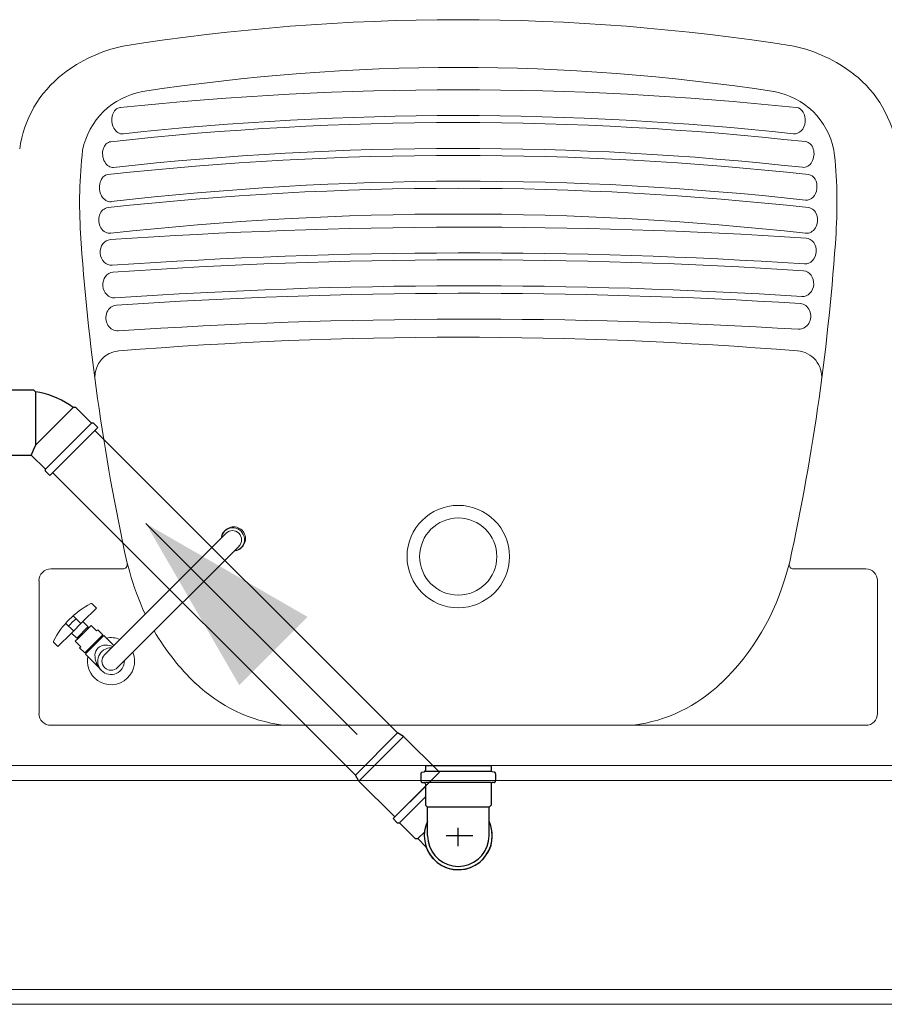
# Model space of a CAD drawing. Header units: millimetres. Extents: x -16331 to -10174, y -4135 to -3584.
# Tile 227 of 256: x -10363.01 to -10361.85, y -3952.34 to -3951.02. Entities that reach past the tile are written whole.
import ezdxf

# ---------------------------------------------------------------- set-up
doc = ezdxf.new("R2010")
doc.units = ezdxf.units.MM
for name, color, linetype, lineweight in [('I-WALL', 7, 'Continuous', 5), ('IFC-IfcSpace-Contorno', 250, 'Continuous', 5), ('IFC-IfcWall-Contorno', 250, 'Continuous', 5), ('IFC-Viga-Contorno', 66, 'Continuous', 5)]:
    doc.layers.add(name, color=color, linetype=linetype, lineweight=lineweight)
for name, color, linetype in [('P-SANR-FIXT', 7, 'Continuous'), ('Simbolos', 7, 'Continuous'), ('Simbolos_int', 8, 'Continuous'), ('TQ-Condutos', 3, 'Continuous'), ('TQ-Sentido conduto', 7, 'Continuous')]:
    doc.layers.add(name, color=color, linetype=linetype)

msp = doc.modelspace()

# ---------------------------------------------------------------- hatches: boundary and pattern name
at = {"layer": 'TQ-Sentido conduto', "linetype": 'Continuous'}
msp.add_hatch(color=92, dxfattribs=at).paths.add_polyline_path([(-10362.8433, -3951.6908), (-10362.7183, -3951.9073), (-10362.6268, -3951.8158)])

# ---------------------------------------------------------------- linework, layer by layer
at = {"layer": 'I-WALL', "lineweight": 5}
msp.add_line((-10360.5249, -3952.0152), (-10364.5249, -3952.0152), dxfattribs=at)
at = {"layer": 'IFC-IfcSpace-Contorno', "lineweight": 5}
msp.add_line((-10364.3716, -3952.0152), (-10361.8251, -3952.0152), dxfattribs=at)
at = {"layer": 'IFC-IfcWall-Contorno', "lineweight": 5}
for p, q in [((-10361.6093, -3952.0152), (-10364.5249, -3952.0152)), ((-10360.2049, -3952.3352), (-10364.8449, -3952.3352)), ((-10364.5249, -3952.3352), (-10361.6093, -3952.3352))]:
    msp.add_line(p, q, dxfattribs=at)
at = {"layer": 'IFC-Viga-Contorno', "lineweight": 5}
for p, q in [((-10361.8249, -3952.0352), (-10363.9249, -3952.0352)), ((-10363.9249, -3952.3152), (-10361.8249, -3952.3152))]:
    msp.add_line(p, q, dxfattribs=at)
at = {"layer": 'P-SANR-FIXT', "lineweight": 5}
for p, q in [((-10362.7426, -3951.7104), (-10362.8781, -3951.846)), ((-10362.7426, -3951.7104), (-10362.7359, -3951.7037)), ((-10362.7252, -3951.7277), (-10362.7186, -3951.7211)), ((-10362.8608, -3951.8633), (-10362.7252, -3951.7277)), ((-10362.8689, -3951.742), (-10362.8649, -3951.7557)), ((-10361.9808, -3951.742), (-10361.9848, -3951.7557)), ((-10362.9709, -3951.7515), (-10362.8742, -3951.7515)), ((-10361.8789, -3951.7515), (-10361.9756, -3951.7515)), ((-10362.9865, -3951.9454), (-10362.9865, -3951.7672)), ((-10361.8632, -3951.9454), (-10361.8632, -3951.7672)), ((-10362.9096, -3951.804), (-10362.9154, -3951.7982)), ((-10362.9409, -3951.8144), (-10362.9305, -3951.8248)), ((-10362.9277, -3951.822), (-10362.9096, -3951.804)), ((-10362.9506, -3951.8246), (-10362.9404, -3951.8347)), ((-10362.9432, -3951.8375), (-10362.9277, -3951.822)), ((-10362.9209, -3951.8291), (-10362.9277, -3951.822)), ((-10362.9223, -3951.8305), (-10362.9209, -3951.8291)), ((-10362.9168, -3951.8273), (-10362.9212, -3951.8317)), ((-10362.9095, -3951.8346), (-10362.9168, -3951.8273)), ((-10362.9613, -3951.8556), (-10362.9432, -3951.8375)), ((-10362.9432, -3951.8375), (-10362.9361, -3951.8443)), ((-10362.9223, -3951.8305), (-10362.9347, -3951.8429)), ((-10362.9336, -3951.8441), (-10362.9212, -3951.8317)), ((-10362.9023, -3951.8411), (-10362.9241, -3951.8629)), ((-10362.923, -3951.8641), (-10362.9012, -3951.8423)), ((-10362.9212, -3951.8317), (-10362.9223, -3951.8305)), ((-10362.9079, -3951.833), (-10362.9095, -3951.8346)), ((-10362.9011, -3951.8399), (-10362.9079, -3951.833)), ((-10362.9023, -3951.8411), (-10362.9011, -3951.8399)), ((-10362.9012, -3951.8423), (-10362.9023, -3951.8411)), ((-10362.8997, -3951.8408), (-10362.9012, -3951.8423)), ((-10362.8962, -3951.8442), (-10362.8997, -3951.8408)), ((-10362.967, -3951.8499), (-10362.9613, -3951.8556)), ((-10362.9336, -3951.8441), (-10362.938, -3951.8485)), ((-10362.938, -3951.8485), (-10362.9307, -3951.8558)), ((-10362.9361, -3951.8443), (-10362.9347, -3951.8429)), ((-10362.9347, -3951.8429), (-10362.9336, -3951.8441)), ((-10362.9307, -3951.8558), (-10362.9322, -3951.8573)), ((-10362.8781, -3951.846), (-10362.8987, -3951.8665)), ((-10362.8962, -3951.8442), (-10362.8863, -3951.8541)), ((-10362.9322, -3951.8573), (-10362.9254, -3951.8642)), ((-10362.9254, -3951.8642), (-10362.9241, -3951.8629)), ((-10362.923, -3951.8641), (-10362.9245, -3951.8656)), ((-10362.9245, -3951.8656), (-10362.921, -3951.869)), ((-10362.9241, -3951.8629), (-10362.923, -3951.8641)), ((-10362.9047, -3951.8854), (-10362.921, -3951.8691)), ((-10362.8608, -3951.8633), (-10362.8814, -3951.8838)), ((-10362.4587, -3951.961), (-10362.9709, -3951.961)), ((-10362.4587, -3951.961), (-10361.8789, -3951.961))]:
    msp.add_line(p, q, dxfattribs=at)
for radius in [0.0686, 0.0517]:
    msp.add_circle((-10362.4249, -3951.7349), radius, dxfattribs=at)
for centre, radius, start, end in [((-10362.4249, -3953.8814), 2.8662, 80.9799, 99.0201), ((-10362.8317, -3951.2467), 0.2006, 102.2355, 127.7645), ((-10362.018, -3951.2467), 0.2006, 52.2355, 77.7645), ((-10362.8609, -3951.209), 0.1529, 127.7645, 172.2355), ((-10362.4249, -3953.8593), 2.7801, 81.2492, 98.7508), ((-10361.9888, -3951.209), 0.1529, 7.7645, 52.2355), ((-10362.8303, -3951.2098), 0.0998, 100.1279, 168.6267), ((-10362.4249, -3955.4377), 4.3285, 83.9937, 96.0051), ((-10362.0194, -3951.2098), 0.0998, 11.3733, 79.8721), ((-10362.4249, -3955.3958), 4.2427, 83.7059, 96.2999), ((-10362.4249, -3955.2671), 4.1234, 83.7479, 96.2521), ((-10362.3113, -3951.261), 0.6209, 173.4502, 183.7403), ((-10362.4249, -3955.3909), 4.2032, 83.6986, 96.3072), ((-10362.5384, -3951.261), 0.6209, 356.2597, 6.5498), ((-10362.425, -3955.4973), 4.3002, 83.7332, 96.2637), ((-10362.4162, -3955.3399), 4.1082, 83.6171, 96.6244), ((-10362.4249, -3955.5043), 4.2631, 83.6808, 96.3192), ((-10362.4249, -3955.4975), 4.2218, 83.6707, 96.3293), ((-10359.9476, -3951.1064), 2.9897, 183.7403, 192.2731), ((-10362.4102, -3958.252), 6.9586, 86.28101, 93.96185), ((-10364.9021, -3951.1064), 2.9897, 347.7269, 356.2597), ((-10362.4102, -3958.262), 6.9341, 86.28665, 93.95647), ((-10362.4108, -3958.2414), 6.9042, 86.27452, 93.95923), ((-10362.4107, -3958.2778), 6.9059, 86.29477, 93.93923), ((-10362.4079, -3958.4871), 7.1051, 86.44076, 93.83204), ((-10362.4079, -3958.4863), 7.0697, 86.44038, 93.83256), ((-10362.4249, -3957.0978), 5.6569, 85.3897, 94.6103), ((-10362.8767, -3951.4941), 0.0351, 94.6103, 182.4678), ((-10361.973, -3951.494), 0.035, 353.7103, 85.3897), ((-10362.7271, -3951.7122), 0.0158, 286.5421, 163.4579), ((-10362.7257, -3951.7108), 0.0158, 315, 135.0265), ((-10362.722, -3951.7145), 0.021, 135.0199, 168.6739), ((-10362.7273, -3951.7124), 0.0122, 315, 135), ((-10362.7294, -3951.7071), 0.021, 281.3261, 315), ((-10362.8742, -3951.7456), 0.00592, 270, 10), ((-10361.9756, -3951.7456), 0.00592, 170, 270), ((-10362.9709, -3951.7672), 0.0157, 90, 180), ((-10362.5564, -3951.674), 0.3192, 194.8299, 205.4327), ((-10362.2934, -3951.674), 0.3192, 313.6719, 345.1701), ((-10361.8789, -3951.7672), 0.0157, 0, 90), ((-10362.8628, -3951.9024), 0.1177, 117.4334, 135), ((-10362.9164, -3951.7992), 0.0014, 45, 117.4334), ((-10362.8628, -3951.9024), 0.1177, 135, 152.5666), ((-10362.8628, -3951.9024), 0.1122, 131.4132, 138.5868), ((-10362.5564, -3951.674), 0.3192, 210.1995, 226.3281), ((-10362.966, -3951.8489), 0.0014, 152.5666, 225), ((-10362.897, -3951.8701), 0.0165, 91.6245, 130.3755), ((-10362.8969, -3951.8752), 0.0216, 65.089, 91.6245), ((-10362.8901, -3951.8752), 0.0316, 67.831, 101.2499), ((-10362.8901, -3951.8752), 0.0316, 168.7501, 225), ((-10362.8901, -3951.8752), 0.0316, 225, 22.169), ((-10362.8963, -3951.8677), 0.0153, 138.2763, 177.7237), ((-10362.8866, -3951.8681), 0.025, 177.7237, 202.2763), ((-10362.8901, -3951.8752), 0.0179, 88.2171, 1.7829), ((-10362.8901, -3951.8752), 0.0122, 135, 315), ((-10362.8749, -3951.8608), 0.0387, 205.6394, 219.83), ((-10362.6317, -3951.7529), 0.21, 226.3281, 262.3281), ((-10362.218, -3951.7529), 0.21, 277.6719, 313.6719), ((-10362.9709, -3951.9454), 0.0157, 180, 270), ((-10361.8789, -3951.9454), 0.0157, 270, 0)]:
    msp.add_arc(centre, radius, start, end, dxfattribs=at)
for centre, major_axis, ratio, start_param, end_param in [((-10362.8758, -3951.1506), (-0.0019, 0.0177), 0.750062, 6.276733, 9.424778), ((-10361.9739, -3951.1506), (0.0019, 0.0177), 0.783449, 3.141593, 6.283185), ((-10362.8885, -3951.196), (-0.0019, 0.0172), 0.741965, 6.283089, 9.424778), ((-10361.9616, -3951.1959), (0.0019, 0.0172), 0.767158, 3.141593, 6.283283), ((-10362.8922, -3951.241), (-0.002, 0.0182), 0.728793, 0, 3.150789), ((-10361.9576, -3951.24), (0.0019, 0.0172), 0.767499, 3.141593, 6.283185), ((-10362.8922, -3951.2843), (-0.0019, 0.0172), 0.827595, 6.28304, 9.424778), ((-10361.9575, -3951.2843), (0.0019, 0.0172), 0.807213, 3.141593, 6.283327), ((-10362.8898, -3951.3272), (-0.0012, 0.0172), 0.855959, 0.000081, 3.141593), ((-10361.96, -3951.3253), (0.0011, 0.0172), 0.861674, 3.141593, 6.2831), ((-10362.8863, -3951.3709), (-0.0012, 0.0172), 0.852872, 0.000298, 3.141593), ((-10361.9633, -3951.3691), (0.0011, 0.0172), 0.850353, 3.141593, 6.282885), ((-10362.8816, -3951.4151), (-0.0012, 0.0172), 0.893867, 6.283177, 9.424778), ((-10361.9679, -3951.4129), (0.0011, 0.0172), 0.881661, 3.141593, 6.283191)]:
    msp.add_ellipse(centre, major_axis=major_axis, ratio=ratio, start_param=start_param, end_param=end_param, dxfattribs=at)
at = {"layer": 'Simbolos'}
for p, q in [((-10363.0239, -3951.5116), (-10362.9939, -3951.5116)), ((-10362.9939, -3951.5116), (-10362.9915, -3951.514)), ((-10362.9374, -3951.5349), (-10362.9408, -3951.5349)), ((-10362.9162, -3951.5562), (-10362.9374, -3951.5349)), ((-10362.9722, -3951.6263), (-10362.9077, -3951.5618)), ((-10362.9134, -3951.5562), (-10362.9162, -3951.5562)), ((-10362.9077, -3951.5618), (-10362.9134, -3951.5562)), ((-10363.0239, -3951.5988), (-10362.9969, -3951.5988)), ((-10362.9779, -3951.6178), (-10362.9969, -3951.5988)), ((-10362.9779, -3951.6206), (-10362.9779, -3951.6178)), ((-10362.9722, -3951.6263), (-10362.9779, -3951.6206)), ((-10362.4981, -3951.976), (-10362.5062, -3951.9713)), ((-10362.45, -3952.024), (-10362.4981, -3951.976)), ((-10362.45, -3952.024), (-10362.51, -3952.084)), ((-10362.475, -3952.0261), (-10362.475, -3952.0356)), ((-10362.4735, -3952.0241), (-10362.4704, -3952.0233)), ((-10362.469, -3952.0152), (-10362.3808, -3952.0152)), ((-10362.469, -3952.0152), (-10362.469, -3952.0214)), ((-10362.3808, -3952.0152), (-10362.3808, -3952.0214)), ((-10362.3762, -3952.0241), (-10362.3793, -3952.0233)), ((-10362.3748, -3952.0261), (-10362.3748, -3952.0356)), ((-10362.5581, -3952.0359), (-10362.5627, -3952.0279)), ((-10362.51, -3952.084), (-10362.5581, -3952.0359)), ((-10362.4731, -3952.0376), (-10362.4708, -3952.0378)), ((-10362.469, -3952.0398), (-10362.469, -3952.0682)), ((-10362.3808, -3952.0398), (-10362.3808, -3952.0682)), ((-10362.3766, -3952.0376), (-10362.3789, -3952.0378)), ((-10362.5123, -3952.0863), (-10362.469, -3952.043)), ((-10362.469, -3952.0682), (-10362.4661, -3952.0711)), ((-10362.4661, -3952.0896), (-10362.4661, -3952.0711)), ((-10362.3808, -3952.0682), (-10362.3837, -3952.0711)), ((-10362.3837, -3952.0896), (-10362.3837, -3952.0711)), ((-10362.5123, -3952.0863), (-10362.5066, -3952.0919)), ((-10362.5066, -3952.0919), (-10362.5038, -3952.0919)), ((-10362.5038, -3952.0919), (-10362.4826, -3952.1131)), ((-10362.4661, -3952.1092), (-10362.4661, -3952.0896)), ((-10362.3837, -3952.1092), (-10362.3837, -3952.0896)), ((-10362.4826, -3952.1131), (-10362.4791, -3952.1131)), ((-10362.4678, -3952.1245), (-10362.4791, -3952.1131))]:
    msp.add_line(p, q, dxfattribs=at)
for points in [[(-10362.9408, -3951.5349), (-10362.9459, -3951.5315), (-10362.9511, -3951.5282), (-10362.9565, -3951.5253), (-10362.9621, -3951.5227), (-10362.9678, -3951.5203), (-10362.9736, -3951.5183), (-10362.9795, -3951.5165), (-10362.9854, -3951.5151), (-10362.9915, -3951.514)], [(-10362.4735, -3952.0241), (-10362.4738, -3952.0242), (-10362.474, -3952.0244), (-10362.4742, -3952.0245), (-10362.4745, -3952.0247), (-10362.4746, -3952.025), (-10362.4748, -3952.0252), (-10362.4749, -3952.0255), (-10362.4749, -3952.0258), (-10362.475, -3952.0261)], [(-10362.4704, -3952.0233), (-10362.4702, -3952.0232), (-10362.4699, -3952.0231), (-10362.4697, -3952.0229), (-10362.4695, -3952.0227), (-10362.4693, -3952.0225), (-10362.4692, -3952.0222), (-10362.4691, -3952.022), (-10362.469, -3952.0217), (-10362.469, -3952.0214)], [(-10362.3808, -3952.0214), (-10362.3807, -3952.0217), (-10362.3807, -3952.022), (-10362.3806, -3952.0222), (-10362.3804, -3952.0225), (-10362.3803, -3952.0227), (-10362.38, -3952.0229), (-10362.3798, -3952.0231), (-10362.3796, -3952.0232), (-10362.3793, -3952.0233)], [(-10362.3748, -3952.0261), (-10362.3748, -3952.0258), (-10362.3749, -3952.0255), (-10362.375, -3952.0252), (-10362.3751, -3952.025), (-10362.3753, -3952.0247), (-10362.3755, -3952.0245), (-10362.3757, -3952.0244), (-10362.376, -3952.0242), (-10362.3762, -3952.0241)], [(-10362.475, -3952.0356), (-10362.4749, -3952.036), (-10362.4749, -3952.0363), (-10362.4747, -3952.0366), (-10362.4745, -3952.0368), (-10362.4743, -3952.0371), (-10362.4741, -3952.0373), (-10362.4738, -3952.0375), (-10362.4735, -3952.0376), (-10362.4731, -3952.0376)], [(-10362.469, -3952.0398), (-10362.469, -3952.0395), (-10362.4691, -3952.0391), (-10362.4692, -3952.0388), (-10362.4694, -3952.0386), (-10362.4696, -3952.0383), (-10362.4699, -3952.0381), (-10362.4702, -3952.038), (-10362.4705, -3952.0379), (-10362.4708, -3952.0378)], [(-10362.3789, -3952.0378), (-10362.3793, -3952.0379), (-10362.3796, -3952.038), (-10362.3799, -3952.0381), (-10362.3801, -3952.0383), (-10362.3803, -3952.0386), (-10362.3805, -3952.0388), (-10362.3807, -3952.0391), (-10362.3807, -3952.0395), (-10362.3808, -3952.0398)], [(-10362.3766, -3952.0376), (-10362.3763, -3952.0376), (-10362.376, -3952.0375), (-10362.3757, -3952.0373), (-10362.3754, -3952.0371), (-10362.3752, -3952.0368), (-10362.375, -3952.0366), (-10362.3749, -3952.0363), (-10362.3748, -3952.036), (-10362.3748, -3952.0356)], [(-10362.466, -3952.1092), (-10362.4654, -3952.1163), (-10362.4636, -3952.1233), (-10362.4605, -3952.1298), (-10362.4564, -3952.1356), (-10362.4513, -3952.1407), (-10362.4455, -3952.1448), (-10362.4389, -3952.1479), (-10362.432, -3952.1497), (-10362.4249, -3952.1504), (-10362.4177, -3952.1497), (-10362.4108, -3952.1479), (-10362.4043, -3952.1448), (-10362.3984, -3952.1407), (-10362.3933, -3952.1356), (-10362.3892, -3952.1298), (-10362.3862, -3952.1233), (-10362.3843, -3952.1163), (-10362.3837, -3952.1092)]]:
    msp.add_lwpolyline(points, dxfattribs=at)
at = {"layer": 'Simbolos_int'}
for p, q in [((-10362.9915, -3951.514), (-10362.9915, -3951.5856)), ((-10362.9915, -3951.5856), (-10362.9408, -3951.5349)), ((-10362.9162, -3951.5562), (-10362.9779, -3951.6178)), ((-10362.9939, -3951.5914), (-10362.9969, -3951.5988)), ((-10362.9915, -3951.5856), (-10362.9939, -3951.5914)), ((-10362.5062, -3951.9713), (-10362.5627, -3952.0279)), ((-10362.4981, -3951.976), (-10362.5581, -3952.0359)), ((-10362.3808, -3952.0229), (-10362.469, -3952.0229)), ((-10362.3808, -3952.038), (-10362.469, -3952.038)), ((-10362.5038, -3952.0919), (-10362.469, -3952.0571)), ((-10362.3837, -3952.0711), (-10362.4661, -3952.0711)), ((-10362.4791, -3952.1131), (-10362.4702, -3952.1042)), ((-10362.4249, -3952.1231), (-10362.4249, -3952.0985)), ((-10362.4055, -3952.1092), (-10362.4409, -3952.1092))]:
    msp.add_line(p, q, dxfattribs=at)
for points in [[(-10362.4661, -3952.0896), (-10362.4685, -3952.096), (-10362.47, -3952.1026), (-10362.4705, -3952.1094), (-10362.4699, -3952.1162), (-10362.4684, -3952.1228), (-10362.4659, -3952.1291), (-10362.4625, -3952.135), (-10362.4582, -3952.1403), (-10362.4532, -3952.1449), (-10362.4476, -3952.1487), (-10362.4415, -3952.1516), (-10362.435, -3952.1536), (-10362.4283, -3952.1546), (-10362.4215, -3952.1546), (-10362.4147, -3952.1536), (-10362.4083, -3952.1516), (-10362.4021, -3952.1487), (-10362.3965, -3952.1449), (-10362.3915, -3952.1403), (-10362.3873, -3952.135), (-10362.3838, -3952.1291), (-10362.3813, -3952.1228), (-10362.3798, -3952.1162), (-10362.3793, -3952.1094), (-10362.3797, -3952.1026), (-10362.3812, -3952.096), (-10362.3837, -3952.0896)], [(-10362.4678, -3952.1245), (-10362.4657, -3952.1295), (-10362.4629, -3952.1343), (-10362.4597, -3952.1386), (-10362.4559, -3952.1426), (-10362.4517, -3952.1461), (-10362.447, -3952.149), (-10362.4421, -3952.1514), (-10362.4369, -3952.1532), (-10362.4316, -3952.1543), (-10362.4261, -3952.1548), (-10362.4207, -3952.1546), (-10362.4152, -3952.1538), (-10362.41, -3952.1523), (-10362.4049, -3952.1502), (-10362.4001, -3952.1475), (-10362.3957, -3952.1443), (-10362.3917, -3952.1405), (-10362.3882, -3952.1363), (-10362.3852, -3952.1317), (-10362.3828, -3952.1268), (-10362.381, -3952.1217), (-10362.3798, -3952.1163), (-10362.3793, -3952.1109), (-10362.3794, -3952.1054), (-10362.3802, -3952.1), (-10362.3816, -3952.0947), (-10362.3837, -3952.0896)]]:
    msp.add_lwpolyline(points, dxfattribs=at)
at = {"layer": 'TQ-Condutos'}
for p, q in [((-10362.5062, -3951.9713), (-10362.9117, -3951.5658)), ((-10362.5627, -3952.0279), (-10362.9683, -3951.6223))]:
    msp.add_line(p, q, dxfattribs=at)
at = {"layer": 'TQ-Sentido conduto'}
msp.add_lwpolyline([(-10362.5605, -3951.9736), (-10362.8433, -3951.6908)], dxfattribs=at)

doc.saveas('drawing.dxf')
